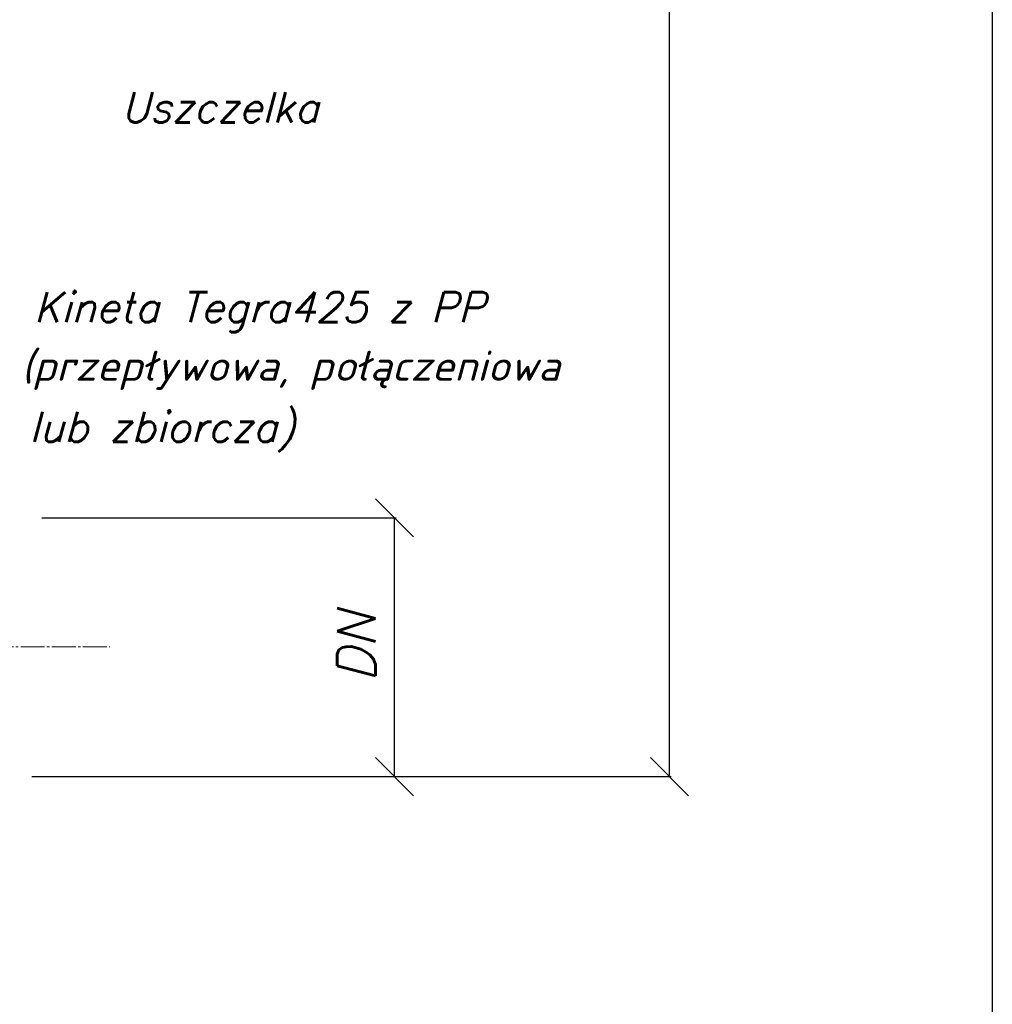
# Model space of a CAD drawing. Extents: x -23500 to 2637, y 21242 to 29547.
# Tile 120 of 121: x 1011 to 2537, y 22855 to 24398. Entities that reach past the tile are written whole.
import ezdxf

# ---------------------------------------------------------------- set-up
doc = ezdxf.new("R2010")
doc.units = 0
doc.header["$LTSCALE"] = 25
doc.linetypes.add('CENTER', pattern=[1.95, 1.5, -0.15, 0.15, -0.15])
doc.layers.get('0').update_dxf_attribs({"linetype": 'CONTINUOUS', "lineweight": 13})
doc.layers.get('DEFPOINTS').update_dxf_attribs({"linetype": 'CONTINUOUS'})
doc.layers.add('ASS', color=7, linetype='CONTINUOUS')
doc.layers.add('M_Ramki do druku', color=7, linetype='CONTINUOUS', lineweight=25)
doc.layers.add('M_Ramki rysunków', color=2, linetype='CONTINUOUS', lineweight=25)
doc.styles.add('GOST', font='simplex.shx', dxfattribs={"oblique": 15})
doc.styles.add('MCAD_TS', font='GENISO.SHX', dxfattribs={"width": 0.8, "oblique": 15})
doc.styles.get("Standard").update_dxf_attribs({"font": 'ARIAL.TTF', "height": 50})
doc.dimstyles.get("Standard").update_dxf_attribs({"dimtxt": 0.18, "dimasz": 0.18, "dimexe": 0.18, "dimexo": 0.0625, "dimgap": 0.09, "dimtad": 0, "dimtih": 1, "dimtoh": 1, "dimdec": 4, "dimzin": 0, "dimdsep": 46, "dimtxsty": 'Standard', "dimcen": 0.09, "dimadec": 0, "dimazin": 0, "dimtfac": 1, "dimtdec": 4, "dimtofl": 0, "dimtmove": 0, "dimatfit": 3, "dimfxl": 1, "dimtolj": 1, "dimtzin": 0, "dimarcsym": 0})

# ---------------------------------------------------------------- blocks, each defined once
blk = doc.blocks.new('*U1350')
at = {"layer": 'M_Ramki rysunków', "color": 0, "linetype": 'ByBlock', "lineweight": -2}
blk.add_lwpolyline([(15, 5), (15, 292), (205, 292), (205, 5)], close=True, dxfattribs=at)
at = {"layer": 'M_Ramki do druku', "style": 'MCAD_TS', "width": 0.8}
for tag, p in [('KOMENTARZ', (6.543, 30.569)), ('RYSUNEK', (10.279, 30.569)), ('DATA', (14.016, 30.569))]:
    blk.add_attdef(tag, p, '', height=2, rotation=90, dxfattribs=at)
blk = doc.blocks.new('_Oblique')
at = {"color": 0, "linetype": 'ByBlock', "lineweight": -2}
blk.add_line((0.5, 0.5), (-0.5, -0.5), dxfattribs=at)
blk = doc.blocks.new('*D1370')
at = {"color": 1, "linetype": 'Continuous', "lineweight": -2}
for p, q in [((1764.1, 26085.7), (2032.9, 26085.7)), ((2030.4, 23211.6), (2030.4, 26085.7)), ((1030.5, 23211.6), (2032.9, 23211.6))]:
    blk.add_line(p, q, dxfattribs=at)
at = {"layer": 'DEFPOINTS', "color": 0, "lineweight": 5}
for p in [(1764.1, 26085.7), (2030.4, 26085.7), (1030.5, 23211.6)]:
    blk.add_point(p, dxfattribs=at)
at = {"color": 1, "linetype": 'Continuous', "lineweight": -2, "xscale": 60, "yscale": 60, "zscale": 60}
for p, rotation in [((2030.4, 26085.7), 90), ((2030.4, 23211.6), 270)]:
    blk.add_blockref('_Oblique', p, dxfattribs=dict(at, rotation=rotation))
at = {"color": 1, "insert": (1970.4, 24648.6), "char_height": 60, "attachment_point": 5, "rotation": 90, "style": 'GOST'}
blk.add_mtext('\\A1;H', dxfattribs=at)
blk = doc.blocks.new('*D1373')
at = {"color": 1, "linetype": 'Continuous', "lineweight": -2}
for p, q in [((1046.3, 23617.4), (1601.6, 23617.4)), ((1599.1, 23211.6), (1599.1, 23617.4)), ((1030.5, 23211.6), (1601.6, 23211.6))]:
    blk.add_line(p, q, dxfattribs=at)
at = {"layer": 'DEFPOINTS', "color": 0, "lineweight": 5}
for p in [(1046.3, 23617.4), (1599.1, 23617.4), (1030.5, 23211.6)]:
    blk.add_point(p, dxfattribs=at)
at = {"color": 1, "linetype": 'Continuous', "lineweight": -2, "xscale": 60, "yscale": 60, "zscale": 60}
for p, rotation in [((1599.1, 23617.4), 90), ((1599.1, 23211.6), 270)]:
    blk.add_blockref('_Oblique', p, dxfattribs=dict(at, rotation=rotation))
at = {"color": 1, "insert": (1539.1, 23414.5), "char_height": 60, "attachment_point": 5, "rotation": 90, "style": 'GOST'}
blk.add_mtext('\\A1;DN', dxfattribs=at)

msp = doc.modelspace()

# ---------------------------------------------------------------- linework, layer by layer
at = {"color": 7, "linetype": 'CENTER'}
msp.add_line((-303.316, 23414.879), (1152.531, 23414.879), dxfattribs=at)
at = {"layer": 'ASS', "color": 7, "linetype": 'Continuous'}
for points in [[(842.161, 23970.164, 0, 13.509, 0), (874.509, 23994.578, 0, 0, 0), (1155.074, 24206.33, 0, 0, 0), (1525.215, 24206.33, 0, 0, 0)], [(675.034, 23582.988, 0, 13.509, 0), (706.383, 23608.672, 0, 0, 0), (1011.945, 23901.379, 0, 0, 0), (1922.698, 23901.379, 0, 0, 0)]]:
    msp.add_lwpolyline(points, format="xyseb", dxfattribs=at)

# ---------------------------------------------------------------- block references
at = {"layer": 'M_Ramki do druku', "xscale": 20, "yscale": 20, "zscale": 20}
msp.add_blockref('*U1350', (-1563.431, 21310.875), dxfattribs=at)

# ---------------------------------------------------------------- texts
at = {"color": 7, "linetype": 'Continuous', "style": 'GOST', "oblique": 15}
for s, height, p in [('Uszczelka', 47.2823, (1170.602, 24237.45)), ('Kineta Tegra425 z PP', 47.28226, (1033.794, 23924.003)), ('(przepływowa, połączeniowa', 47.28226, (1013.982, 23832.237)), ('lub zbiorcza)', 47.28226, (1026.35, 23736.424))]:
    msp.add_text(s, height=height, dxfattribs=at).set_placement(p)

# ---------------------------------------------------------------- dimensions: what is measured, and where the dimension line sits
at = {"color": 7, "linetype": 'Continuous'}
for base, p2, text, picture, middle in [((2030.375, 26085.684), (1764.1, 26085.684), 'H', '*D1370', (1970.375, 24648.633)), ((1599.075, 23617.419), (1046.301, 23617.419), 'DN', '*D1373', (1539.075, 23414.501))]:
    dim = msp.add_linear_dim(base=base, p1=(1030.511, 23211.583), p2=p2, angle=90, text=text, dimstyle='Standard', override={"dimtxt": 60, "dimasz": 60, "dimexe": 2.5, "dimexo": 0, "dimtih": 0, "dimtoh": 0, "dimdec": 2, "dimzin": 8, "dimtxsty": 'GOST', "dimblk1": 'OBLIQUE', "dimblk2": 'OBLIQUE', "dimsah": 1, "dimclrd": 1, "dimclre": 1, "dimclrt": 1, "dimtfac": 0.6667, "dimtdec": 2, "dimtofl": 1, "dimtvp": 1, "dimtzin": 8}, dxfattribs=at)
    dim.commit()
    dim.dimension.update_dxf_attribs({"geometry": picture, "text_midpoint": middle})

doc.saveas('drawing.dxf')
